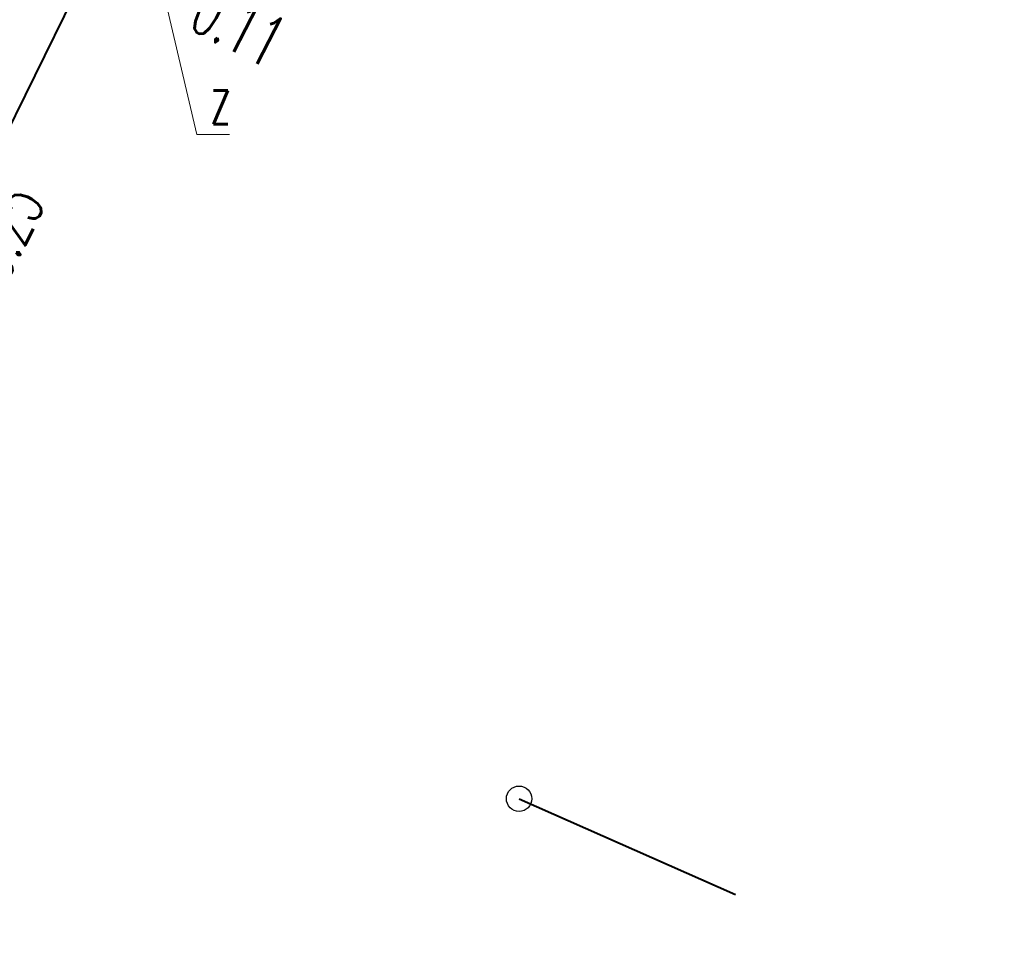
# Model space of a CAD drawing. Header units: metres. Extents: x 7506071 to 7508568, y 5798919 to 5800648.
# Tile 43 of 96: x 7507466 to 7507486, y 5799486 to 5799504. Entities that reach past the tile are written whole.
import ezdxf
from ezdxf import colors
from ezdxf.entities.mleader import LeaderData, LeaderLine
from ezdxf.enums import TextEntityAlignment as Align
from ezdxf.math import Vec2, Vec3

# ---------------------------------------------------------------- set-up
doc = ezdxf.new("R2010")
doc.units = ezdxf.units.M
doc.layers.get('0').update_dxf_attribs({"color": 250, "lineweight": 9})
for name, color, linetype, lineweight in [('IS-KD-brudna', 94, 'Continuous', 40), ('IS-KD-brudna-studnie', 94, 'Continuous', 30), ('IS-KD-opis', 98, 'Continuous', 20)]:
    doc.layers.add(name, color=color, linetype=linetype, lineweight=lineweight)
doc.layers.add('IS-viewport', color=254, linetype='Continuous', lineweight=0, plot=False)
doc.styles.add('IS-0.6', font='simplex.shx', dxfattribs={"width": 0.6})

# ---------------------------------------------------------------- blocks, each defined once
blk = doc.blocks.new('_None')
blk = doc.blocks.new('*U52')
at = {"color": 0, "linetype": 'Continuous', "lineweight": -2}
blk.add_lwpolyline([(0.711, 0.765), (-0.173, -1.03), (0.493, -0.243)], dxfattribs=at)
at = {"layer": 'IS-viewport'}
blk.add_line((-0.442, -0.897), (0.442, 0.897), dxfattribs=at)
at = {"color": 0, "linetype": 'Continuous', "lineweight": -2, "style": 'IS-0.6', "width": 0.6}
blk.add_attdef('OPIS-P', (1.658, 0.855), '', height=1, rotation=63.7803, dxfattribs=at)
blk.add_attdef('OPIS-POD', text='', height=1, rotation=63.7803, dxfattribs=at).set_placement((-1.337, 0.659), align=Align.TOP_CENTER)
blk.add_attdef('OPIS-L', text='', height=1, rotation=63.7803, dxfattribs=at).set_placement((0.333, -1.836), align=Align.RIGHT)
blk = doc.blocks.new('*U53')
at = {"color": 0, "linetype": 'Continuous', "lineweight": -2}
blk.add_lwpolyline([(0.173, 1.03), (-0.711, -0.765), (-0.493, 0.243)], dxfattribs=at)
at = {"layer": 'IS-viewport'}
blk.add_line((-0.442, -0.897), (0.442, 0.897), dxfattribs=at)
at = {"color": 0, "linetype": 'Continuous', "lineweight": -2, "style": 'IS-0.6', "width": 0.6}
blk.add_attdef('OPIS-P', (0.394, 1.478), '', height=1, rotation=63.7803, dxfattribs=at)
blk.add_attdef('OPIS-POD', text='', height=1, rotation=63.7803, dxfattribs=at).set_placement((0.269, -0.133), align=Align.TOP_CENTER)
blk.add_attdef('OPIS-L', text='', height=1, rotation=63.7803, dxfattribs=at).set_placement((-0.932, -1.213), align=Align.RIGHT)

msp = doc.modelspace()

# ---------------------------------------------------------------- linework, layer by layer
at = {"layer": 'IS-KD-brudna'}
for p, q in [((7507462.04, 5799493.781), (7507484.21, 5799538.796)), ((7507476.303, 5799489.165), (7507480.56, 5799487.281))]:
    msp.add_line(p, q, dxfattribs=at)
at = {"layer": 'IS-KD-brudna-studnie'}
msp.add_circle((7507476.303, 5799489.165), 0.25, dxfattribs=at)

# ---------------------------------------------------------------- block references
at = {"layer": 'IS-KD-opis'}
ref = msp.add_blockref('*U53', (7507465.73, 5799503.99), dxfattribs=at)
ref.add_attrib('OPIS-P', '0.20', (7507466.124, 5799505.468), dxfattribs={"layer": '0', "color": 0, "linetype": 'Continuous', "lineweight": -2, "height": 1, "rotation": 63.7803, "style": 'IS-0.6', "width": 0.6})
ref.add_attrib('OPIS-L', '0.5%', dxfattribs={"layer": '0', "color": 0, "linetype": 'Continuous', "lineweight": -2, "height": 1, "rotation": 63.7803, "style": 'IS-0.6', "width": 0.6}).set_placement((7507464.799, 5799502.777), align=Align.RIGHT)
ref = msp.add_blockref('*U52', (7507464.377, 5799498.526), dxfattribs=at)
ref.add_attrib('OPIS-P', '0.25', (7507466.206, 5799499.297), dxfattribs={"layer": '0', "color": 0, "linetype": 'Continuous', "lineweight": -2, "height": 1, "rotation": 63.7803, "style": 'IS-0.6', "width": 0.6})
ref.add_attrib('OPIS-L', '0.4%', dxfattribs={"layer": '0', "color": 0, "linetype": 'Continuous', "lineweight": -2, "height": 1, "rotation": 63.7803, "style": 'IS-0.6', "width": 0.6}).set_placement((7507464.881, 5799496.606), align=Align.RIGHT)

# ---------------------------------------------------------------- texts
at = {"layer": 'IS-KD-opis', "style": 'IS-0.6', "width": 0.6}
msp.add_text('0.11', height=1, rotation=332.6701, dxfattribs=at).set_placement((7507469.755, 5799504.352))

# ---------------------------------------------------------------- leaders
at = {"layer": 'IS-KD-opis'}
ml = msp.add_multileader_mtext('Standard', dxfattribs=at)
ml.set_content('z', color=256, style='IS-0.6')
ml.set_leader_properties(linetype='Continuous', lineweight=9)
ml.set_arrow_properties(name='NONE')
ml.build(insert=Vec2(0, 0))
ml.multileader.update_dxf_attribs({"has_dogleg": 0, "text_left_attachment_type": 6, "text_right_attachment_type": 6, "dogleg_length": 0, "arrow_head_size": 0.25})
ctx = ml.context
ctx.base_point, ctx.char_height, ctx.arrow_head_size, ctx.landing_gap_size, ctx.plane_origin = Vec3(7507469.959, 5799502.242, 0), 1, 0.25, 0.25, Vec3(7507462.456, 5799483.815, 0)
ctx.left_attachment, ctx.right_attachment = 6, 6
notes = []
notes.append((ctx, [(1, (1, 1, 0), (7507469.959, 5799502.242, 0), (1, 0), 0, [(0, [(7507469.194, 5799505.51, 0)], 0, [])])]))
ctx.mtext.insert, ctx.mtext.line_spacing_style, ctx.mtext.flow_direction = Vec3(7507470.209, 5799503.442, 0), 2, 5
for ctx, leaders in notes:
    for number, flags, end, landing, length, lines in leaders:
        leader = LeaderData()
        leader.index, (leader.has_last_leader_line, leader.has_dogleg_vector, leader.attachment_direction) = number, flags
        leader.last_leader_point, leader.dogleg_vector, leader.dogleg_length = Vec3(end), Vec3(landing), length
        for number, points, colour, breaks in lines:
            line = LeaderLine()
            line.index, line.vertices, line.color, line.breaks = number, Vec3.list(points), colors.encode_raw_color(colour), breaks
            leader.lines.append(line)
        ctx.leaders.append(leader)

doc.saveas('drawing.dxf')
